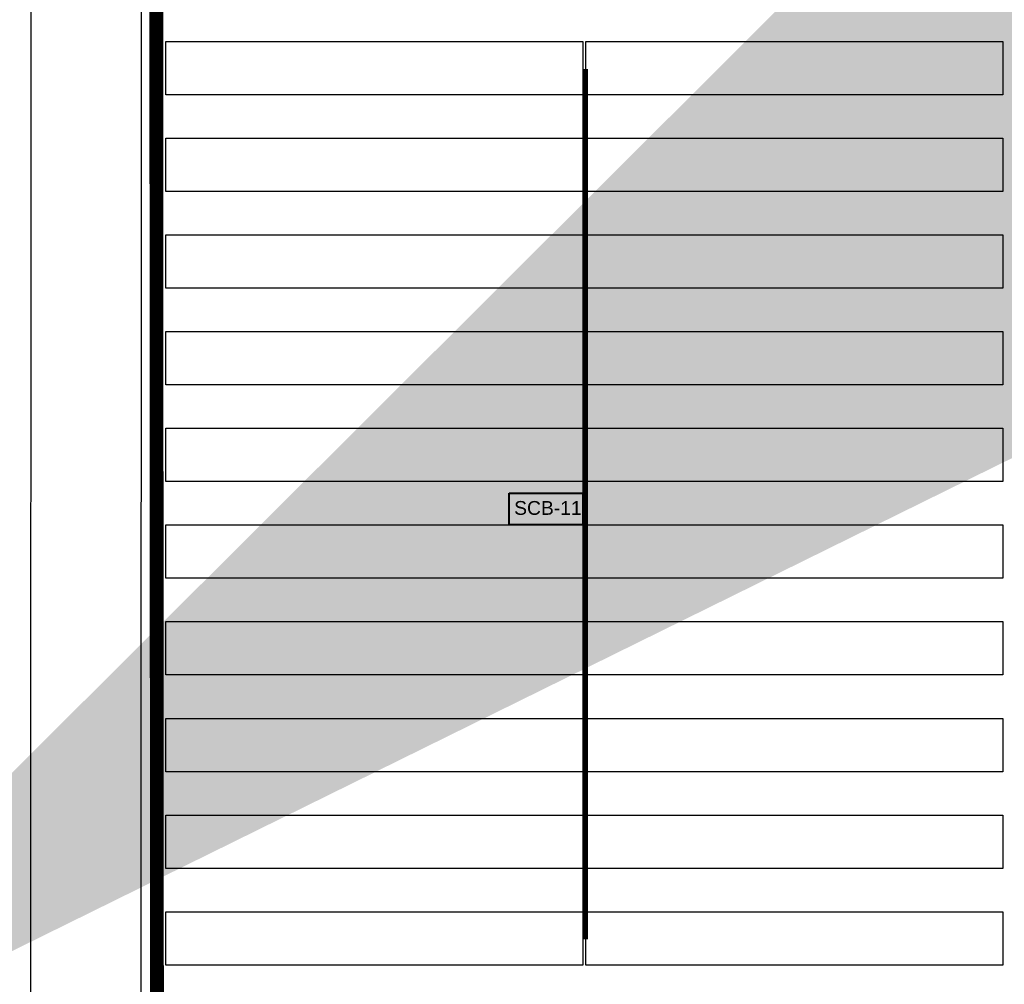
# Model space of a CAD drawing. Header units: inches. Extents: x 727810 to 1461440, y 2714588 to 5435005.
# Tile 129 of 233: x 728947 to 729018, y 2716105 to 2716175. Entities that reach past the tile are written whole.
import ezdxf

# ---------------------------------------------------------------- set-up
doc = ezdxf.new("R2010")
doc.units = ezdxf.units.IN
doc.header["$MEASUREMENT"] = 0
for name, color, linetype in [('Inverter Room', 7, 'Continuous'), ('Mundra 335', 7, 'Continuous'), ('POLYLINE', 3, 'Continuous'), ('ROAD', 7, 'Continuous'), ('SCB', 7, 'Continuous'), ('tranch', 7, 'Continuous')]:
    doc.layers.add(name, color=color, linetype=linetype)
doc.styles.add('ROMANS', font='ROMANS.shx', dxfattribs={"height": 10})
doc.styles.get("Standard").update_dxf_attribs({"font": 'arial.ttf'})
doc.dimstyles.new('ROMANS$7', dxfattribs={"dimscale": 100, "dimtxt": 2.5, "dimasz": 2, "dimexe": 20, "dimexo": 20, "dimgap": 0.5, "dimtad": 1, "dimdec": 0, "dimrnd": 5, "dimzin": 0, "dimdsep": 46, "dimtxsty": 'ROMANS', "dimcen": 0.09, "dimdle": 20, "dimclrd": 256, "dimclre": 256, "dimclrt": 3, "dimadec": 0, "dimazin": 0, "dimtfac": 20, "dimtdec": 0, "dimtix": 1, "dimtmove": 2, "dimatfit": 3, "dimfxl": 1, "dimtolj": 1, "dimtzin": 0, "dimarcsym": 0})

# ---------------------------------------------------------------- blocks, each defined once
blk = doc.blocks.new('245')
at = {"layer": 'SCB', "lineweight": 40}
for points in [[(727940.219, 2716280.277), (727945.559, 2716280.277), (727945.559, 2716277.976)], [(727945.559, 2716277.976), (727940.219, 2716277.976), (727940.219, 2716280.277)]]:
    blk.add_lwpolyline(points, dxfattribs=at)

msp = doc.modelspace()

# ---------------------------------------------------------------- linework, layer by layer
at = {"layer": 'Mundra 335', "color": 2}
for points in [[(728957.26993, 2716172.97565), (728987.48993, 2716172.97565), (728987.48993, 2716169.11565), (728957.26993, 2716169.11565), (728957.26993, 2716172.97565)], [(728987.68993, 2716172.97565), (729017.90993, 2716172.97565), (729017.90993, 2716169.11565), (728987.68993, 2716169.11565), (728987.68993, 2716172.97565)], [(728957.26993, 2716165.97565), (728987.48993, 2716165.97565), (728987.48993, 2716162.11565), (728957.26993, 2716162.11565), (728957.26993, 2716165.97565)], [(728987.68993, 2716165.97565), (729017.90993, 2716165.97565), (729017.90993, 2716162.11565), (728987.68993, 2716162.11565), (728987.68993, 2716165.97565)], [(728957.26993, 2716158.97565), (728987.48993, 2716158.97565), (728987.48993, 2716155.11565), (728957.26993, 2716155.11565), (728957.26993, 2716158.97565)], [(728987.68993, 2716158.97565), (729017.90993, 2716158.97565), (729017.90993, 2716155.11565), (728987.68993, 2716155.11565), (728987.68993, 2716158.97565)], [(728957.26993, 2716151.97565), (728987.48993, 2716151.97565), (728987.48993, 2716148.11565), (728957.26993, 2716148.11565), (728957.26993, 2716151.97565)], [(728987.68993, 2716151.97565), (729017.90993, 2716151.97565), (729017.90993, 2716148.11565), (728987.68993, 2716148.11565), (728987.68993, 2716151.97565)], [(728957.26993, 2716144.97565), (728987.48993, 2716144.97565), (728987.48993, 2716141.11565), (728957.26993, 2716141.11565), (728957.26993, 2716144.97565)], [(728987.68993, 2716144.97565), (729017.90993, 2716144.97565), (729017.90993, 2716141.11565), (728987.68993, 2716141.11565), (728987.68993, 2716144.97565)], [(728987.48993, 2716140.27726), (728987.48993, 2716134.11565), (728957.26993, 2716134.11565), (728957.26993, 2716137.97565), (728987.48993, 2716137.97565)], [(728987.68993, 2716137.97565), (729017.90993, 2716137.97565), (729017.90993, 2716134.11565), (728987.68993, 2716134.11565), (728987.68993, 2716137.97565)], [(728957.26993, 2716130.97565), (728987.48993, 2716130.97565), (728987.48993, 2716127.11565), (728957.26993, 2716127.11565), (728957.26993, 2716130.97565)], [(728987.68993, 2716130.97565), (729017.90993, 2716130.97565), (729017.90993, 2716127.11565), (728987.68993, 2716127.11565), (728987.68993, 2716130.97565)], [(728957.26993, 2716123.97565), (728987.48993, 2716123.97565), (728987.48993, 2716120.11565), (728957.26993, 2716120.11565), (728957.26993, 2716123.97565)], [(728987.68993, 2716123.97565), (729017.90993, 2716123.97565), (729017.90993, 2716120.11565), (728987.68993, 2716120.11565), (728987.68993, 2716123.97565)], [(728957.26993, 2716116.97565), (728987.48993, 2716116.97565), (728987.48993, 2716113.11565), (728957.26993, 2716113.11565), (728957.26993, 2716116.97565)], [(728987.68993, 2716116.97565), (729017.90993, 2716116.97565), (729017.90993, 2716113.11565), (728987.68993, 2716113.11565), (728987.68993, 2716116.97565)], [(728957.26993, 2716109.97565), (728987.48993, 2716109.97565), (728987.48993, 2716106.11565), (728957.26993, 2716106.11565), (728957.26993, 2716109.97565)], [(728987.68993, 2716109.97565), (729017.90993, 2716109.97565), (729017.90993, 2716106.11565), (728987.68993, 2716106.11565), (728987.68993, 2716109.97565)]]:
    msp.add_lwpolyline(points, dxfattribs=at)
at = {"layer": 'POLYLINE', "color": 0, "lineweight": 40, "const_width": 1}
msp.add_lwpolyline([(728641.15483, 2715857.45103), (728956.80067, 2715858.65818), (728956.48916, 2716319.97655), (728641.07786, 2716319.97565), (728641.1654, 2715856.96839)], dxfattribs=at)
at = {"layer": 'ROAD'}
for p, q in [((728947.52746, 2716337.47249), (728947.43178, 2715823.64843)), ((728955.52718, 2716337.34546), (728955.38331, 2715823.65146))]:
    msp.add_line(p, q, dxfattribs=at)
at = {"layer": 'tranch', "const_width": 0.4}
for points in [[(728987.64572, 2716139.06245), (728987.64572, 2716170.98165)], [(728987.64572, 2716139.06245), (728987.64572, 2716107.98165)]]:
    msp.add_lwpolyline(points, dxfattribs=at)

# ---------------------------------------------------------------- block references
at = {"layer": 'SCB', "color": 1, "lineweight": 40}
msp.add_blockref('245', (1041.93082, -140), dxfattribs=at)
msp.add_blockref('245', (1041.93082, -140), dxfattribs=at)

# ---------------------------------------------------------------- texts
at = {"layer": 'SCB', "color": 7, "lineweight": 40, "insert": (728982.50831, 2716139.70676), "char_height": 1, "attachment_point": 1}
msp.add_mtext_dynamic_manual_height_columns('SCB-11', width=10.9628712, gutter_width=20.36957, heights=[0], dxfattribs=at)
msp.add_mtext_dynamic_manual_height_columns('SCB-11', width=10.9628712, gutter_width=20.36957, heights=[0], dxfattribs=at)

# ---------------------------------------------------------------- leaders
at = {"layer": 'Inverter Room', "ltscale": 0.5}
msp.add_leader([(728920.51815, 2716094.50821, 0.444), (728920.99747, 2716094.8509, 0.444), (728921.20138, 2716094.8509, 0.444)], dimstyle='ROMANS$7', override={"dimtxt": 150, "dimgap": 0.5, "dimtad": 0, "dimtfill": 1, "dimarcsym": 1}, dxfattribs=at)

doc.saveas('drawing.dxf')
